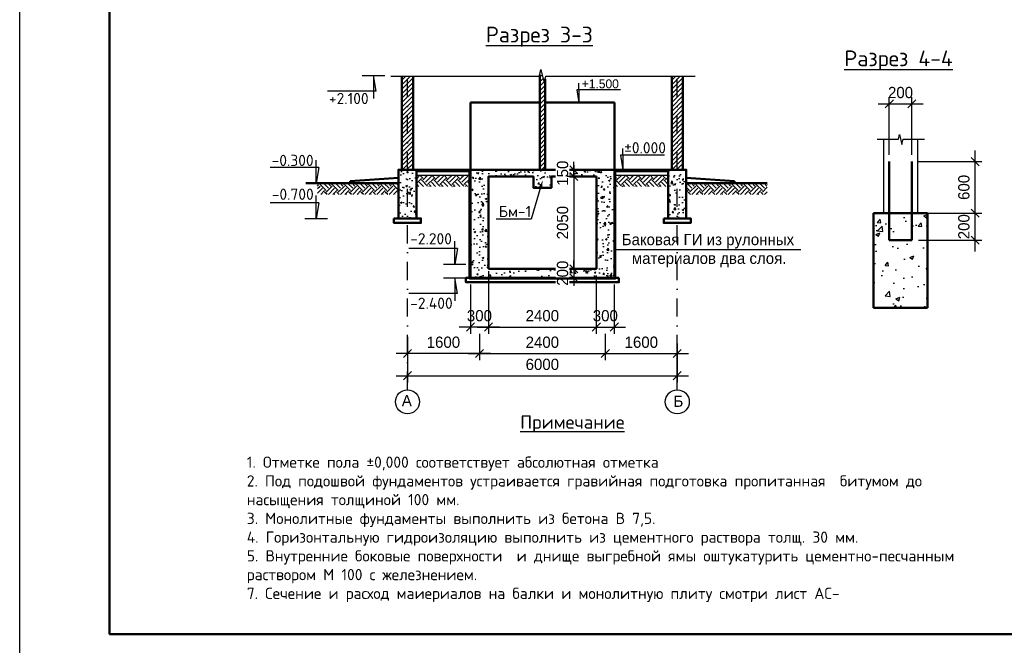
# Model space of a CAD drawing. Header units: millimetres. Extents: x 276090 to 4504742, y 101177 to 478412.
# Tile 12 of 43: x 286610 to 308503, y 190527 to 204437. Entities that reach past the tile are written whole.
import ezdxf
from ezdxf import colors
from ezdxf.entities.mleader import LeaderData, LeaderLine
from ezdxf.math import Vec2, Vec3

# ---------------------------------------------------------------- set-up
doc = ezdxf.new("R2010")
doc.units = ezdxf.units.MM
doc.header["$LTSCALE"] = 8
doc.linetypes.add('DASHDOT2', pattern=[12.7, 6.35, -3.175, 0, -3.175])
doc.styles.add('V@ler@Live', font='isocpeui.ttf', dxfattribs={"height": 250})
doc.dimstyles.new('ISO-25', dxfattribs={"dimtxt": 250, "dimasz": 250, "dimexe": 150, "dimexo": 300, "dimgap": 125, "dimtad": 1, "dimtxsty": 'Standard', "dimblk": 'OBLIQUE', "dimcen": 2.5, "dimdle": 250, "dimadec": 0, "dimazin": 0, "dimtfac": 1, "dimtmove": 0, "dimatfit": 3, "dimldrblk": 'OBLIQUE', "dimfxl": 1, "dimarcsym": 0})
pattern_1 = [(45, (-103850.66, -29841.69), (3e-14, 269.40768), [190.5, -190.5]), (45, (-103901.18, -29791.17), (3e-14, 269.40768), [190.5, -190.5]), (45, (-103951.7, -29740.66), (3e-14, 269.40768), [190.5, -190.5]), (135, (-103951.7, -29706.98), (-269.40768, 3e-14), [190.5, -190.5]), (135, (-103901.18, -29656.47), (-269.40768, 3e-14), [190.5, -190.5]), (135, (-103850.66, -29605.95), (-269.40768, 3e-14), [190.5, -190.5])]
pattern_2 = [(45, (-19709.386, -39424.85), (-50, 50), [])]

# ---------------------------------------------------------------- blocks, each defined once
blk = doc.blocks.new('_Oblique')
at = {"color": 0, "linetype": 'ByBlock', "lineweight": -2}
blk.add_line((-0.5, -0.5), (0.5, 0.5), dxfattribs=at)
blk = doc.blocks.new('*D179')
at = {"color": 0, "linetype": 'ByBlock', "lineweight": -2, "ltscale": 8, "transparency": 16777216}
for p, q in [((295232, 197235), (295232, 196372)), ((301232, 197235), (301232, 196372)), ((294982, 196522), (301482, 196522))]:
    blk.add_line(p, q, dxfattribs=at)
at = {"layer": 'Defpoints', "color": 0, "linetype": 'ByBlock', "lineweight": -2, "ltscale": 8, "transparency": 16777216}
for p in [(295232, 197385), (301232, 197385), (301232, 196522)]:
    blk.add_point(p, dxfattribs=at)
at = {"color": 0, "linetype": 'ByBlock', "lineweight": -2, "ltscale": 8, "transparency": 16777216, "xscale": 180, "yscale": 180, "zscale": 180, "rotation": 180}
blk.add_blockref('_Oblique', (295232, 196522), dxfattribs=at)
at = {"color": 0, "linetype": 'ByBlock', "lineweight": -2, "ltscale": 8, "transparency": 16777216, "xscale": 180, "yscale": 180, "zscale": 180}
blk.add_blockref('_Oblique', (301232, 196522), dxfattribs=at)
at = {"color": 0, "linetype": 'ByBlock', "lineweight": -2, "ltscale": 8, "transparency": 16777216, "insert": (298232, 196772), "char_height": 250, "attachment_point": 5}
blk.add_mtext('6000', dxfattribs=at)
blk = doc.blocks.new('*D180')
at = {"color": 0, "linetype": 'ByBlock', "lineweight": -2, "ltscale": 8, "transparency": 16777216}
for p, q in [((298932, 201099), (298932, 201279)), ((299282, 201099), (298782, 201099)), ((298932, 200949), (298932, 201099)), ((299282, 200949), (298782, 200949)), ((298932, 200949), (298932, 200769))]:
    blk.add_line(p, q, dxfattribs=at)
at = {"layer": 'Defpoints', "color": 0, "linetype": 'ByBlock', "lineweight": -2, "ltscale": 8, "transparency": 16777216}
for p in [(298932, 201099), (299432, 201099), (299432, 200949)]:
    blk.add_point(p, dxfattribs=at)
at = {"color": 0, "linetype": 'ByBlock', "lineweight": -2, "ltscale": 8, "transparency": 16777216, "insert": (298682, 201024), "char_height": 250, "attachment_point": 5, "rotation": 90, "bg_fill": 3, "box_fill_scale": 1.1, "bg_fill_color": 256, "bg_fill_true_color": 13158600, "bg_fill_transparency": 0}
blk.add_mtext('150', dxfattribs=at)
at = {"color": 0, "linetype": 'ByBlock', "lineweight": -2, "ltscale": 8, "transparency": 16777216, "xscale": 180, "yscale": 180, "zscale": 180}
for p, rotation in [((298932, 201099), 270), ((298932, 200949), 90)]:
    blk.add_blockref('_Oblique', p, dxfattribs=dict(at, rotation=rotation))
blk = doc.blocks.new('*D181')
at = {"color": 0, "linetype": 'ByBlock', "lineweight": -2, "ltscale": 8, "transparency": 16777216}
for p, q in [((298932, 201199), (298932, 198649)), ((299282, 200949), (298782, 200949)), ((299282, 198899), (298782, 198899))]:
    blk.add_line(p, q, dxfattribs=at)
at = {"layer": 'Defpoints', "color": 0, "linetype": 'ByBlock', "lineweight": -2, "ltscale": 8, "transparency": 16777216}
for p in [(299432, 200949), (298932, 198899), (299432, 198899)]:
    blk.add_point(p, dxfattribs=at)
at = {"color": 0, "linetype": 'ByBlock', "lineweight": -2, "ltscale": 8, "transparency": 16777216, "xscale": 180, "yscale": 180, "zscale": 180}
for p, rotation in [((298932, 200949), 90), ((298932, 198899), 270)]:
    blk.add_blockref('_Oblique', p, dxfattribs=dict(at, rotation=rotation))
at = {"color": 0, "linetype": 'ByBlock', "lineweight": -2, "ltscale": 8, "transparency": 16777216, "insert": (298682, 199924), "char_height": 250, "attachment_point": 5, "rotation": 90}
blk.add_mtext('2050', dxfattribs=at)
blk = doc.blocks.new('*D182')
at = {"color": 0, "linetype": 'ByBlock', "lineweight": -2, "ltscale": 8, "transparency": 16777216}
for p, q in [((298932, 198899), (298932, 199079)), ((299282, 198899), (298782, 198899)), ((298932, 198899), (298932, 198699)), ((299276, 198699), (298782, 198699)), ((298932, 198699), (298932, 198519))]:
    blk.add_line(p, q, dxfattribs=at)
at = {"layer": 'Defpoints', "color": 0, "linetype": 'ByBlock', "lineweight": -2, "ltscale": 8, "transparency": 16777216}
for p in [(299432, 198899), (298932, 198699), (299426, 198699)]:
    blk.add_point(p, dxfattribs=at)
at = {"color": 0, "linetype": 'ByBlock', "lineweight": -2, "ltscale": 8, "transparency": 16777216, "insert": (298682, 198799), "char_height": 250, "attachment_point": 5, "rotation": 90, "bg_fill": 3, "box_fill_scale": 1.1, "bg_fill_color": 256, "bg_fill_true_color": 13158600, "bg_fill_transparency": 0}
blk.add_mtext('200', dxfattribs=at)
at = {"color": 0, "linetype": 'ByBlock', "lineweight": -2, "ltscale": 8, "transparency": 16777216, "xscale": 180, "yscale": 180, "zscale": 180}
for p, rotation in [((298932, 198899), 270), ((298932, 198699), 90)]:
    blk.add_blockref('_Oblique', p, dxfattribs=dict(at, rotation=rotation))
blk = doc.blocks.new('*D183')
at = {"color": 0, "linetype": 'ByBlock', "lineweight": -2, "ltscale": 8, "transparency": 16777216}
for p, q in [((297032, 198749), (297032, 197454)), ((299432, 198749), (299432, 197454)), ((296782, 197604), (299682, 197604))]:
    blk.add_line(p, q, dxfattribs=at)
at = {"layer": 'Defpoints', "color": 0, "linetype": 'ByBlock', "lineweight": -2, "ltscale": 8, "transparency": 16777216}
for p in [(297032, 198899), (299432, 198899), (299432, 197604)]:
    blk.add_point(p, dxfattribs=at)
at = {"color": 0, "linetype": 'ByBlock', "lineweight": -2, "ltscale": 8, "transparency": 16777216, "xscale": 180, "yscale": 180, "zscale": 180, "rotation": 180}
blk.add_blockref('_Oblique', (297032, 197604), dxfattribs=at)
at = {"color": 0, "linetype": 'ByBlock', "lineweight": -2, "ltscale": 8, "transparency": 16777216, "xscale": 180, "yscale": 180, "zscale": 180}
blk.add_blockref('_Oblique', (299432, 197604), dxfattribs=at)
at = {"color": 0, "linetype": 'ByBlock', "lineweight": -2, "ltscale": 8, "transparency": 16777216, "insert": (298232, 197854), "char_height": 250, "attachment_point": 5}
blk.add_mtext('2400', dxfattribs=at)
blk = doc.blocks.new('*D184')
at = {"color": 0, "linetype": 'ByBlock', "lineweight": -2, "ltscale": 8, "transparency": 16777216}
for p, q in [((299432, 198749), (299432, 197454)), ((299832, 198549), (299832, 197454)), ((299182, 197604), (300082, 197604))]:
    blk.add_line(p, q, dxfattribs=at)
at = {"layer": 'Defpoints', "color": 0, "linetype": 'ByBlock', "lineweight": -2, "ltscale": 8, "transparency": 16777216}
for p in [(299432, 198899), (299832, 198699), (299832, 197604)]:
    blk.add_point(p, dxfattribs=at)
at = {"color": 0, "linetype": 'ByBlock', "lineweight": -2, "ltscale": 8, "transparency": 16777216, "xscale": 180, "yscale": 180, "zscale": 180, "rotation": 180}
blk.add_blockref('_Oblique', (299432, 197604), dxfattribs=at)
at = {"color": 0, "linetype": 'ByBlock', "lineweight": -2, "ltscale": 8, "transparency": 16777216, "xscale": 180, "yscale": 180, "zscale": 180}
blk.add_blockref('_Oblique', (299832, 197604), dxfattribs=at)
at = {"color": 0, "linetype": 'ByBlock', "lineweight": -2, "ltscale": 8, "transparency": 16777216, "insert": (299632, 197854), "char_height": 250, "attachment_point": 5}
blk.add_mtext('300', dxfattribs=at)
blk = doc.blocks.new('*D185')
at = {"color": 0, "linetype": 'ByBlock', "lineweight": -2, "ltscale": 8, "transparency": 16777216}
for p, q in [((297032, 198849), (297032, 197454)), ((296632, 198549), (296632, 197454)), ((297282, 197604), (296382, 197604))]:
    blk.add_line(p, q, dxfattribs=at)
at = {"layer": 'Defpoints', "color": 0, "linetype": 'ByBlock', "lineweight": -2, "ltscale": 8, "transparency": 16777216}
for p in [(297032, 198999), (296632, 198699), (296632, 197604)]:
    blk.add_point(p, dxfattribs=at)
at = {"color": 0, "linetype": 'ByBlock', "lineweight": -2, "ltscale": 8, "transparency": 16777216, "xscale": 180, "yscale": 180, "zscale": 180, "rotation": 180}
blk.add_blockref('_Oblique', (296632, 197604), dxfattribs=at)
at = {"color": 0, "linetype": 'ByBlock', "lineweight": -2, "ltscale": 8, "transparency": 16777216, "xscale": 180, "yscale": 180, "zscale": 180}
blk.add_blockref('_Oblique', (297032, 197604), dxfattribs=at)
at = {"color": 0, "linetype": 'ByBlock', "lineweight": -2, "ltscale": 8, "transparency": 16777216, "insert": (296832, 197854), "char_height": 250, "attachment_point": 5}
blk.add_mtext('300', dxfattribs=at)
blk = doc.blocks.new('*D186')
at = {"color": 0, "linetype": 'ByBlock', "lineweight": -2, "ltscale": 8, "transparency": 16777216}
for p, q in [((296832, 197454), (296832, 196864)), ((299632, 197454), (299632, 196864)), ((296582, 197014), (299882, 197014))]:
    blk.add_line(p, q, dxfattribs=at)
at = {"layer": 'Defpoints', "color": 0, "linetype": 'ByBlock', "lineweight": -2, "ltscale": 8, "transparency": 16777216}
for p in [(296832, 197604), (299632, 197604), (299632, 197014)]:
    blk.add_point(p, dxfattribs=at)
at = {"color": 0, "linetype": 'ByBlock', "lineweight": -2, "ltscale": 8, "transparency": 16777216, "xscale": 180, "yscale": 180, "zscale": 180, "rotation": 180}
blk.add_blockref('_Oblique', (296832, 197014), dxfattribs=at)
at = {"color": 0, "linetype": 'ByBlock', "lineweight": -2, "ltscale": 8, "transparency": 16777216, "xscale": 180, "yscale": 180, "zscale": 180}
blk.add_blockref('_Oblique', (299632, 197014), dxfattribs=at)
at = {"color": 0, "linetype": 'ByBlock', "lineweight": -2, "ltscale": 8, "transparency": 16777216, "insert": (298232, 197264), "char_height": 250, "attachment_point": 5}
blk.add_mtext('2400', dxfattribs=at)
blk = doc.blocks.new('*D187')
at = {"color": 0, "linetype": 'ByBlock', "lineweight": -2, "ltscale": 8, "transparency": 16777216}
for p, q in [((295232, 197388), (295232, 196864)), ((296832, 197454), (296832, 196864)), ((297082, 197014), (294982, 197014))]:
    blk.add_line(p, q, dxfattribs=at)
at = {"layer": 'Defpoints', "color": 0, "linetype": 'ByBlock', "lineweight": -2, "ltscale": 8, "transparency": 16777216}
for p in [(295232, 197538), (296832, 197604), (295232, 197014)]:
    blk.add_point(p, dxfattribs=at)
at = {"color": 0, "linetype": 'ByBlock', "lineweight": -2, "ltscale": 8, "transparency": 16777216, "xscale": 180, "yscale": 180, "zscale": 180, "rotation": 180}
blk.add_blockref('_Oblique', (295232, 197014), dxfattribs=at)
at = {"color": 0, "linetype": 'ByBlock', "lineweight": -2, "ltscale": 8, "transparency": 16777216, "xscale": 180, "yscale": 180, "zscale": 180}
blk.add_blockref('_Oblique', (296832, 197014), dxfattribs=at)
at = {"color": 0, "linetype": 'ByBlock', "lineweight": -2, "ltscale": 8, "transparency": 16777216, "insert": (296032, 197264), "char_height": 250, "attachment_point": 5}
blk.add_mtext('1600', dxfattribs=at)
blk = doc.blocks.new('*D188')
at = {"color": 0, "linetype": 'ByBlock', "lineweight": -2, "ltscale": 8, "transparency": 16777216}
for p, q in [((299632, 197454), (299632, 196864)), ((301232, 196487), (301232, 197164)), ((299382, 197014), (301482, 197014))]:
    blk.add_line(p, q, dxfattribs=at)
at = {"layer": 'Defpoints', "color": 0, "linetype": 'ByBlock', "lineweight": -2, "ltscale": 8, "transparency": 16777216}
for p in [(299632, 197604), (301232, 197014), (301232, 196337)]:
    blk.add_point(p, dxfattribs=at)
at = {"color": 0, "linetype": 'ByBlock', "lineweight": -2, "ltscale": 8, "transparency": 16777216, "xscale": 180, "yscale": 180, "zscale": 180, "rotation": 180}
blk.add_blockref('_Oblique', (299632, 197014), dxfattribs=at)
at = {"color": 0, "linetype": 'ByBlock', "lineweight": -2, "ltscale": 8, "transparency": 16777216, "xscale": 180, "yscale": 180, "zscale": 180}
blk.add_blockref('_Oblique', (301232, 197014), dxfattribs=at)
at = {"color": 0, "linetype": 'ByBlock', "lineweight": -2, "ltscale": 8, "transparency": 16777216, "insert": (300432, 197264), "char_height": 250, "attachment_point": 5}
blk.add_mtext('1600', dxfattribs=at)
blk = doc.blocks.new('*D194')
at = {"color": 0, "linetype": 'ByBlock', "lineweight": -2, "ltscale": 8, "transparency": 16777216}
for p, q in [((305696, 202566), (306696, 202566)), ((305946, 201431), (305946, 202716)), ((306446, 201431), (306446, 202716))]:
    blk.add_line(p, q, dxfattribs=at)
at = {"layer": 'Defpoints', "color": 0, "linetype": 'ByBlock', "lineweight": -2, "ltscale": 8, "transparency": 16777216}
for p in [(306446, 202566), (305946, 201281), (306446, 201281)]:
    blk.add_point(p, dxfattribs=at)
at = {"color": 0, "linetype": 'ByBlock', "lineweight": -2, "ltscale": 8, "transparency": 16777216, "xscale": 180, "yscale": 180, "zscale": 180, "rotation": 180}
blk.add_blockref('_Oblique', (305946, 202566), dxfattribs=at)
at = {"color": 0, "linetype": 'ByBlock', "lineweight": -2, "ltscale": 8, "transparency": 16777216, "xscale": 180, "yscale": 180, "zscale": 180}
blk.add_blockref('_Oblique', (306446, 202566), dxfattribs=at)
at = {"color": 0, "linetype": 'ByBlock', "lineweight": -2, "ltscale": 8, "transparency": 16777216, "insert": (306196, 202816), "char_height": 250, "attachment_point": 5}
blk.add_mtext('200', dxfattribs=at)
blk = doc.blocks.new('*D195')
at = {"color": 0, "linetype": 'ByBlock', "lineweight": -2, "ltscale": 8, "transparency": 16777216}
for p, q in [((307855, 199284), (307855, 200384)), ((306596, 200134), (308005, 200134)), ((306596, 199534), (308005, 199534))]:
    blk.add_line(p, q, dxfattribs=at)
at = {"layer": 'Defpoints', "color": 0, "linetype": 'ByBlock', "lineweight": -2, "ltscale": 8, "transparency": 16777216}
for p in [(306446, 200134), (307855, 200134), (306446, 199534)]:
    blk.add_point(p, dxfattribs=at)
at = {"color": 0, "linetype": 'ByBlock', "lineweight": -2, "ltscale": 8, "transparency": 16777216, "xscale": 180, "yscale": 180, "zscale": 180}
for p, rotation in [((307855, 200134), 90), ((307855, 199534), 270)]:
    blk.add_blockref('_Oblique', p, dxfattribs=dict(at, rotation=rotation))
at = {"color": 0, "linetype": 'ByBlock', "lineweight": -2, "ltscale": 8, "transparency": 16777216, "insert": (307605, 199834), "char_height": 250, "attachment_point": 5, "rotation": 90}
blk.add_mtext('200', dxfattribs=at)
blk = doc.blocks.new('*D196')
at = {"color": 0, "linetype": 'ByBlock', "lineweight": -2, "ltscale": 8, "transparency": 16777216}
for p, q in [((307855, 199884), (307855, 201531)), ((306596, 201281), (308005, 201281)), ((306596, 200134), (308005, 200134))]:
    blk.add_line(p, q, dxfattribs=at)
at = {"layer": 'Defpoints', "color": 0, "linetype": 'ByBlock', "lineweight": -2, "ltscale": 8, "transparency": 16777216}
for p in [(306446, 201281), (307855, 201281), (306446, 200134)]:
    blk.add_point(p, dxfattribs=at)
at = {"color": 0, "linetype": 'ByBlock', "lineweight": -2, "ltscale": 8, "transparency": 16777216, "xscale": 180, "yscale": 180, "zscale": 180}
for p, rotation in [((307855, 201281), 90), ((307855, 200134), 270)]:
    blk.add_blockref('_Oblique', p, dxfattribs=dict(at, rotation=rotation))
at = {"color": 0, "linetype": 'ByBlock', "lineweight": -2, "ltscale": 8, "transparency": 16777216, "insert": (307605, 200708), "char_height": 250, "attachment_point": 5, "rotation": 90}
blk.add_mtext('600', dxfattribs=at)

msp = doc.modelspace()

# ---------------------------------------------------------------- hatches: boundary and pattern name
at = {"ltscale": 8}
h = msp.add_hatch(dxfattribs=at)
h.set_pattern_fill('JIS_WOOD,_O', color=34, scale=100)
h.set_pattern_definition(pattern_2)
h.paths.add_polyline_path([(295357.337, 203184.028), (295107.337, 203184.028), (295107.337, 201099.021), (295357.337, 201099.021)])
h = msp.add_hatch(dxfattribs=at)
h.set_pattern_fill('JIS_WOOD,_O', color=34, scale=100)
h.set_pattern_definition(pattern_2)
h.paths.add_polyline_path([(298292.337, 203122.552), (298271.583, 203029.954), (298199.29, 203330.715), (298172.337, 203207.139), (298172.337, 201099.021), (298292.337, 201099.021)])
h = msp.add_hatch(dxfattribs=at)
h.set_pattern_fill('JIS_WOOD,_O', color=34, scale=100)
h.set_pattern_definition(pattern_2)
h.paths.add_polyline_path([(301357.337, 203184.028), (301107.337, 203184.028), (301107.337, 201099.021), (301357.337, 201099.021)])
h = msp.add_hatch(dxfattribs=at)
h.set_pattern_fill('EARTH,_O', color=34, scale=30, angle=45)
h.set_pattern_definition(pattern_1)
h.paths.add_polyline_path([(295032.337, 200799.021), (293232.337, 200799.021), (293232.337, 200548.257), (295032.337, 200548.257)])
h.paths.add_polyline_path([(296632.337, 200979.021), (295432.337, 200979.021), (295432.337, 200728.257), (296632.337, 200728.257)])
h = msp.add_hatch(dxfattribs=at)
h.set_pattern_fill('AR-CONC,_O', color=256, scale=2)
h.set_pattern_definition([(50, (-103850.66, -29841.7), (364.36934, -31.87817), [38.1, -419.1]), (355, (-103850.66, -29841.7), (-70.48565, 382.1133), [30.48, -335.28]), (100.451, (-103820.3, -29844.34), (293.885, 350.23338), [32.38, -356.18]), (46.1842, (-103850.66, -29740.1), (542.1581, -84.08466), [57.15, -628.65]), (96.6356, (-103805.5, -29747.1), (474.80847, 494.8511), [48.57, -534.27]), (351.184, (-103850.66, -29740.1), (474.8092, 494.85024), [45.72, -502.92]), (21, (-103799.86, -29765.5), (303.22976, -204.53104), [38.1, -419.1]), (326, (-103799.86, -29765.5), (123.60406, 368.37593), [30.48, -335.28]), (71.4514, (-103774.6, -29782.53), (426.83298, 163.84572), [32.38, -356.18]), (37.5, (-103850.66, -29841.69), (6.177207, 169.110078), [0, -331.216, 0, -340.36, 0, -336.55]), (7.5, (-103850.66, -29841.69), (133.639325, 200.36115), [0, -194.056, 0, -323.596, 0, -128.27]), (327.5, (-103963.95, -29841.69), (271.18119, -11.457488), [0, -127, 0, -396.24, 0, -525.78]), (317.5, (-104014.75, -29841.69), (296.25836, 50.85298), [0, -165.1, 0, -263.144, 0, -373.38])])
h.paths.add_polyline_path([(299832.337, 201099.021), (296632.337, 201099.021), (296632.337, 198699.021), (299832.337, 198699.021)])
h.paths.add_polyline_path([(298432.337, 200949.021), (299432.337, 200949.021), (299432.337, 198899.021), (297032.337, 198899.021), (297032.337, 200949.021), (298032.337, 200949.021), (298032.337, 200699.021), (298432.337, 200699.021)], flags=16)
h.paths.add_polyline_path([(301432.337, 201099.021), (301032.337, 201099.021), (301032.337, 200016.509), (301432.337, 200016.509)])
h.paths.add_polyline_path([(295432.337, 201099.021), (295032.337, 201099.021), (295032.337, 200016.509), (295432.337, 200016.509)])
h = msp.add_hatch(dxfattribs=at)
h.set_pattern_fill('EARTH,_O', color=34, scale=30, angle=45)
h.set_pattern_definition(pattern_1)
h.paths.add_polyline_path([(301032.337, 200979.021), (299832.337, 200979.021), (299832.337, 200728.257), (301032.337, 200728.257)])
h.paths.add_polyline_path([(303232.337, 200799.021), (301432.337, 200799.021), (301432.337, 200548.257), (303232.337, 200548.257)])
h = msp.add_hatch(dxfattribs=at)
h.set_pattern_fill('AR-CONC,_O', color=256, scale=5)
h.set_pattern_definition([(50, (-167910.4, -31200.5), (910.9233, -79.6954), [95.25, -1047.75]), (355, (-167910.4, -31200.5), (-176.2141, 955.2832), [76.2, -838.2]), (100.451, (-167834.5, -31207.1), (734.7125, 875.5834), [80.95, -890.45]), (46.1842, (-167910.4, -30946.5), (1355.3952, -210.2116), [142.875, -1571.625]), (96.6356, (-167797.4, -30964), (1187.0212, 1237.1278), [121.425, -1335.675]), (351.184, (-167910.4, -30946.5), (1187.023, 1237.1256), [114.3, -1257.3]), (21, (-167783.4, -31010), (758.0744, -511.3276), [95.25, -1047.75]), (326, (-167783.4, -31010), (309.0101, 920.9398), [76.2, -838.2]), (71.4514, (-167720.2, -31052.6), (1067.0825, 409.6143), [80.95, -890.45]), (37.5, (-167910.4, -31200.47), (15.44302, 422.7752), [0, -828.04, 0, -850.9, 0, -841.375]), (7.5, (-167910.4, -31200.47), (334.0983, 500.90287), [0, -485.14, 0, -808.99, 0, -320.675]), (327.5, (-168193.6, -31200.47), (677.95298, -28.64372), [0, -317.5, 0, -990.6, 0, -1314.45]), (317.5, (-168320.6, -31200.5), (740.6459, 127.13246), [0, -412.75, 0, -657.86, 0, -933.45])])
h.paths.add_polyline_path([(306795.72, 200133.856), (305595.72, 200133.856), (305595.72, 198033.856), (306795.72, 198033.856)])

# ---------------------------------------------------------------- linework, layer by layer
for p, q in [((294226.359, 203199.021), (294726.359, 203199.021)), ((294476.359, 203199.021), (294476.359, 202686.639)), ((294538.304, 202849.021), (294476.359, 203199.021)), ((294538.304, 202849.021), (293454.094, 202849.021)), ((305673.812, 201777.638), (306147.508, 201777.638)), ((305820.72, 201777.638), (305820.72, 200133.856)), ((306251.623, 201777.638), (306731.069, 201777.638)), ((306570.72, 201777.638), (306570.72, 200133.856)), ((293202.042, 200799.021), (293202.042, 201311.403)), ((293263.987, 201149.021), (292179.777, 201149.021)), ((293263.987, 201149.021), (293202.042, 200799.021)), ((293263.987, 200366.509), (292179.891, 200366.509)), ((293202.042, 200016.509), (293202.042, 200528.892)), ((293263.987, 200366.509), (293202.042, 200016.509)), ((292952.042, 200016.509), (293452.042, 200016.509)), ((296282.337, 198999.021), (296282.337, 199511.403)), ((296344.283, 199349.021), (295260.187, 199349.021)), ((296344.283, 199349.021), (296282.337, 198999.021)), ((296032.337, 198999.021), (296532.337, 198999.021)), ((296032.337, 198699.021), (296532.337, 198699.021)), ((296282.337, 198699.021), (296282.337, 198186.639)), ((296344.283, 198349.021), (296282.337, 198699.021)), ((296344.283, 198349.021), (295260.187, 198349.021))]:
    msp.add_line(p, q, dxfattribs=at)
at = {"lineweight": 50}
for p, q in [((295107.337, 203184.028), (295107.337, 201099.021)), ((295357.337, 203184.028), (295357.337, 201099.021)), ((301107.337, 203184.028), (301107.337, 201099.021)), ((301357.337, 203184.028), (301357.337, 201099.021)), ((295432.337, 201099.021), (301032.337, 201099.021))]:
    msp.add_line(p, q, dxfattribs=at)
at = {"color": 1, "linetype": 'DASHDOT2', "lineweight": -2, "ltscale": 8}
for p, q in [((295232.337, 196208.605), (295232.337, 203184.028)), ((301232.337, 196208.605), (301232.337, 203184.028))]:
    msp.add_line(p, q, dxfattribs=at)
at = {"color": 34, "lineweight": 50}
for p, q in [((298172.337, 203207.139), (298172.337, 201099.021)), ((298292.337, 203122.552), (298292.337, 201099.021)), ((296632.337, 202599.021), (296632.337, 201099.021)), ((296632.337, 202599.021), (298172.337, 202599.021)), ((298292.337, 202599.021), (299832.337, 202599.021)), ((299832.337, 201099.021), (299832.337, 202599.021))]:
    msp.add_line(p, q, dxfattribs=at)
at = {"lineweight": -3}
for p, q in [((299045.694, 202874.601), (299045.694, 203024.601)), ((299045.694, 202874.601), (299045.694, 203024.601)), ((299045.694, 202874.601), (299045.694, 203024.601)), ((299045.694, 202874.601), (299045.694, 203024.601)), ((298995.694, 202874.601), (299045.694, 202599.021)), ((299972.316, 202874.601), (298995.694, 202874.601)), ((298995.694, 202874.601), (299045.694, 202599.021)), ((299045.694, 202874.601), (299045.694, 202599.021)), ((299045.694, 202874.601), (299045.694, 202599.021)), ((299972.316, 202874.601), (299045.694, 202874.601)), ((299045.694, 202874.601), (299045.694, 202599.021)), ((299045.694, 202874.601), (299045.694, 202599.021)), ((306147.508, 201777.638), (306171.504, 201887.653)), ((306171.504, 201887.653), (306225.724, 201662.082)), ((306225.724, 201662.082), (306251.623, 201777.638)), ((300021.613, 201424.021), (299971.613, 201424.021)), ((299971.613, 201424.021), (300021.613, 201099.021)), ((300021.613, 201424.021), (300021.613, 201574.021)), ((300948.235, 201424.021), (300021.613, 201424.021)), ((300021.613, 201424.021), (300021.613, 201099.021)), ((299832.337, 199323.839), (303978.972, 199323.839)), ((296632.337, 198699.021), (299832.337, 198699.021))]:
    msp.add_line(p, q, dxfattribs=at)
at = {"lineweight": 50, "ltscale": 8}
for p, q in [((305945.72, 201281.162), (305945.72, 199533.856)), ((306445.72, 201281.162), (306445.72, 199533.856)), ((295032.337, 200799.021), (292972.586, 200799.021)), ((293961.686, 200849.021), (295032.337, 200919.228)), ((293961.686, 200799.021), (293961.686, 200849.021)), ((302502.988, 200849.021), (301432.337, 200919.228)), ((303232.337, 200799.021), (301432.337, 200799.021)), ((302502.988, 200799.021), (302502.988, 200849.021)), ((305595.72, 200133.856), (306795.72, 200133.856)), ((305595.72, 198033.856), (305595.72, 200133.856)), ((306795.72, 198033.856), (306795.72, 200133.856)), ((305945.72, 199533.856), (306445.72, 199533.856)), ((305595.72, 198033.856), (306795.72, 198033.856))]:
    msp.add_line(p, q, dxfattribs=at)
at = {"lineweight": 30, "ltscale": 8}
for p, q in [((295432.337, 201059.021), (296632.337, 201059.021)), ((295432.337, 200979.021), (296632.337, 200979.021)), ((299832.337, 201059.021), (301032.337, 201059.021)), ((299832.337, 200979.021), (301032.337, 200979.021))]:
    msp.add_line(p, q, dxfattribs=at)
at = {"lineweight": -3}
msp.add_lwpolyline([(286610.446, 190276.856), (286610.446, 219976.856), (328610.446, 219976.856), (328610.446, 190276.856)], close=True, dxfattribs=at)
at = {"lineweight": 50}
for points in [[(328110.446, 190776.856), (288610.446, 190776.856), (288610.446, 219476.856), (328110.446, 219476.856), (328110.446, 190776.856)], [(296632.337, 201099.021), (296632.337, 198699.021), (299832.337, 198699.021), (299832.337, 201099.021)], [(301432.337, 200016.509), (301032.337, 200016.509), (301032.337, 201099.021), (301432.337, 201099.021), (301432.337, 200016.509)], [(299432.337, 200949.021), (298432.337, 200949.021), (298432.337, 200699.021), (298032.337, 200699.021), (298032.337, 200949.021), (297032.337, 200949.021), (297032.337, 198899.021)], [(297032.337, 198899.021), (299432.337, 198899.021), (299432.337, 200949.021)]]:
    msp.add_lwpolyline(points, dxfattribs=at)
at = {"ltscale": 8}
msp.add_lwpolyline([(294865.454, 203184.028), (298167.296, 203184.028), (298199.29, 203330.715), (298271.583, 203029.954), (298306.115, 203184.028), (301629.48, 203184.028)], dxfattribs=at)
at = {"lineweight": 50, "ltscale": 8}
msp.add_lwpolyline([(295432.337, 200016.509), (295032.337, 200016.509), (295032.337, 201099.021), (295432.337, 201099.021), (295432.337, 200016.509)], dxfattribs=at)
for points in [[(294932.337, 200016.509), (295532.337, 200016.509), (295532.337, 199916.509), (294932.337, 199916.509)], [(300932.337, 200016.509), (301532.337, 200016.509), (301532.337, 199916.509), (300932.337, 199916.509)]]:
    msp.add_lwpolyline(points, close=True, dxfattribs=at)
at = {"lineweight": 50}
msp.add_lwpolyline([(299932.337, 198699.021), (299932.337, 198599.021), (296532.337, 198599.021), (296532.337, 198699.021)], close=True, dxfattribs=at)
at = {"lineweight": -3}
for centre in [(295232.337, 195942.025), (301232.337, 195942.025)]:
    msp.add_circle(centre, 266.58, dxfattribs=at)

# ---------------------------------------------------------------- texts
at = {"lineweight": -3, "attachment_point": 1, "style": 'V@ler@Live'}
for s, insert, char_height, width in [('{\\fISOCPEUR|b1|i0|c204|p34;\\LРазрез 3\\fISOCPEUR|b1|i0|c238|p34;-\\fISOCPEUR|b1|i0|c204|p34;3}', (296976.38, 204281.039), 350, 3050.56742), ('{\\fISOCPEUR|b1|i0|c204|p34;\\LРазрез 4\\fISOCPEUR|b1|i0|c238|p34;-\\fISOCPEUR|b1|i0|c204|p34;4}', (304944.964, 203751.858), 350, 2676.77375), ('{\\fISOCPEUR|b0|i0|c204|p34;                                     \\fISOCPEUR|b1|i0|c204|p34;\\H1.2x;\\L Примечание\\fISOCPEUR|b1|i0|c238|p34;\\P\\fISOCPEUR|b0|i0|c238|p34;\\H0.83333x;\\l\\P1. \\fISOCPEUR|b0|i0|c204|p34;Отметке пола \\fISOCPEUR|b0|i0|c238|p34;%%P0,000 \\fISOCPEUR|b0|i0|c204|p34;соответствует абсолютная отметка\\P\\fISOCPEUR|b0|i0|c238|p34;2. \\fISOCPEUR|b0|i0|c204|p34;Под подошвой фундаментов устраивается гравийная подготовка\\fISOCPEUR|b0|i0|c238|p34; \\fISOCPEUR|b0|i0|c204|p34;пропитанная  битумом до насыщения толщиной \\fISOCPEUR|b0|i0|c238|p34;100\\fISOCPEUR|b0|i0|c204|p34; мм\\fISOCPEUR|b0|i0|c238|p34;.\\P3. \\fISOCPEUR|b0|i0|c204|p34;Монолитные фундаменты выполнить из бетона В \\fISOCPEUR|b0|i0|c238|p34;7,5.\\P4. \\fISOCPEUR|b0|i0|c204|p34;Горизонтальную гидроизоляцию выполнить из цементного\\fISOCPEUR|b0|i0|c238|p34; \\fISOCPEUR|b0|i0|c204|p34;раствора толщ\\fISOCPEUR|b0|i0|c238|p34;. 30 \\fISOCPEUR|b0|i0|c204|p34;мм\\fISOCPEUR|b0|i0|c238|p34;.\\P\\fISOCPEUR|b0|i0|c204|p34;5\\fISOCPEUR|b0|i0|c238|p34;. \\fISOCPEUR|b0|i0|c204|p34;Внутренние боковые поверхности  и днище выгребной ямы оштукатурить цементно\\fISOCPEUR|b0|i0|c238|p34;-\\fISOCPEUR|b0|i0|c204|p34;песчанным \\Pраствором М \\fISOCPEUR|b0|i0|c238|p34;100 \\fISOCPEUR|b0|i0|c204|p34;с железнением\\fISOCPEUR|b0|i0|c238|p34;.\\P7. \\fISOCPEUR|b0|i0|c204|p34;Сечение и расход маиериалов на балки и монолитную плиту смотри лист АС\\fISOCPEUR|b0|i0|c238|p34;-}', (291660.363, 195640.96), 250, 16227.06468)]:
    msp.add_mtext(s, dxfattribs=dict(at, insert=insert, char_height=char_height, width=width))
at = {"lineweight": -3, "insert": (299520.255, 203009.716), "char_height": 200, "attachment_point": 5}
msp.add_mtext('+1.500', dxfattribs=at)
at = {"char_height": 250, "width": 1252.82096, "style": 'V@ler@Live'}
for s, insert, attachment_point in [('{\\fISOCPEUR|b0|i0|c204|p34;+2.1\\fISOCPEUR|b0|i0|c238|p34;00}', (293486.837, 202559.126), 7), ('{\\fISOCPEUR|b0|i0|c204|p34;-0.3\\fISOCPEUR|b0|i0|c238|p34;00}', (292212.52, 201433.536), 1), ('{\\fISOCPEUR|b0|i0|c204|p34;-0.7\\fISOCPEUR|b0|i0|c238|p34;00}', (292215.553, 200680.932), 1), ('{\\fISOCPEUR|b0|i0|c204|p34;-2.2\\fISOCPEUR|b0|i0|c238|p34;00}', (295292.815, 199690.73), 1), ('{\\fISOCPEUR|b0|i0|c204|p34;-2.4\\fISOCPEUR|b0|i0|c238|p34;00}', (295292.815, 198007.312), 7)]:
    msp.add_mtext(s, dxfattribs=dict(at, insert=insert, attachment_point=attachment_point))
at = {"lineweight": -3, "insert": (300515.858, 201589.466), "char_height": 250, "attachment_point": 5, "style": 'V@ler@Live'}
msp.add_mtext('{\\fISOCPEUR|b0|i0|c204|p34;%%P\\fISOCPEUR|b0|i0|c238|p34;0\\fISOCPEUR|b0|i0|c204|p34;.0\\fISOCPEUR|b0|i0|c238|p34;00}', dxfattribs=at)
at = {"lineweight": -3, "char_height": 250}
for s, insert, width, attachment_point in [('\\pi170.74422;Баковая ГИ из рулонных \\P\\pi394.60786;материалов два слоя.', (299826.257, 199302.436), 4355.12481, 4), ('A', (295106.764, 196091.887), 140.97526, 1), ('Б', (301147.538, 196078.86), 140.97526, 1)]:
    msp.add_mtext(s, dxfattribs=dict(at, insert=insert, width=width, attachment_point=attachment_point))

# ---------------------------------------------------------------- dimensions: what is measured, and where the dimension line sits
at = {"linetype": 'ByBlock', "lineweight": -2, "ltscale": 8}
dim = msp.add_linear_dim(base=(306445.72, 202565.852), p1=(305945.72, 201281.162), p2=(306445.72, 201281.162), text='200', dimstyle='ISO-25', override={"dimasz": 180, "dimexo": 150, "dimdec": 0, "dimtdec": 0, "dimfxl": 1.25}, dxfattribs=at)
dim.commit()
dim.dimension.update_dxf_attribs({"geometry": '*D194', "text_midpoint": (306195.72, 202565.852), "dimtype": 160})
for base, p1, p2, text, picture, middle in [((307855.254, 201281.162), (306445.72, 200133.856), (306445.72, 201281.162), '600', '*D196', (307855.254, 200707.509)), ((307855.254, 200133.856), (306445.72, 199533.856), (306445.72, 200133.856), '200', '*D195', (307855.254, 199833.856))]:
    dim = msp.add_linear_dim(base=base, p1=p1, p2=p2, angle=90, text=text, dimstyle='ISO-25', override={"dimasz": 180, "dimexo": 150, "dimdec": 0, "dimtdec": 0, "dimfxl": 1.25}, dxfattribs=at)
    dim.commit()
    dim.dimension.update_dxf_attribs({"geometry": picture, "text_midpoint": middle, "dimtype": 160})
at = {"color": 5, "linetype": 'ByBlock', "lineweight": -2, "ltscale": 8}
dim = msp.add_linear_dim(base=(296632.337, 197604.235), p1=(297032.337, 198999.021), p2=(296632.337, 198699.021), angle=180, text='300', dimstyle='ISO-25', override={"dimasz": 180, "dimexo": 150, "dimdec": 0, "dimtdec": 0, "dimtmove": 1, "dimfxl": 1.25}, dxfattribs=at)
dim.commit()
dim.dimension.update_dxf_attribs({"geometry": '*D185', "text_midpoint": (296832.337, 197604.235), "dimtype": 160})
for base, p1, p2, picture, middle in [((295232.337, 197014.176), (296832.337, 197604.235), (295232.337, 197538.246), '*D187', (296032.337, 197264.176)), ((301232.337, 197014.176), (299632.337, 197604.235), (301232.337, 196337.089), '*D188', (300432.337, 197264.176))]:
    dim = msp.add_linear_dim(base=base, p1=p1, p2=p2, dimstyle='ISO-25', override={"dimasz": 180, "dimexo": 150, "dimdec": 0, "dimtdec": 0, "dimtmove": 1, "dimfxl": 1.25}, dxfattribs=at)
    dim.commit()
    dim.dimension.update_dxf_attribs({"geometry": picture, "text_midpoint": middle})
dim = msp.add_linear_dim(base=(299632.337, 197014.176), p1=(296832.337, 197604.235), p2=(299632.337, 197604.235), text='2400', dimstyle='ISO-25', override={"dimasz": 180, "dimexo": 150, "dimdec": 0, "dimtdec": 0, "dimtmove": 1, "dimfxl": 1.25}, dxfattribs=at)
dim.commit()
dim.dimension.update_dxf_attribs({"geometry": '*D186', "text_midpoint": (298232.337, 197264.176)})
at = {"linetype": 'ByBlock', "lineweight": -2, "ltscale": 8}
dim = msp.add_linear_dim(base=(301232.337, 196521.619), p1=(295232.337, 197385.357), p2=(301232.337, 197385.357), dimstyle='ISO-25', override={"dimasz": 180, "dimexo": 150, "dimdec": 0, "dimtdec": 0, "dimfxl": 1.25}, dxfattribs=at)
dim.commit()
dim.dimension.update_dxf_attribs({"geometry": '*D179', "text_midpoint": (298232.337, 196771.619)})

# ---------------------------------------------------------------- leaders
at = {"layer": 'Defpoints', "linetype": 'ByBlock', "lineweight": -2, "ltscale": 8}
ml = msp.add_multileader_mtext('Standard', dxfattribs=at)
ml.set_content('{\\fISOCPEUR|b0|i0|c204|p34;Бм\\fISOCPEUR|b0|i0|c238|p34;-\\fISOCPEUR|b0|i0|c204|p34;1}', color=256, style='V@ler@Live')
ml.set_leader_properties()
ml.build(insert=Vec2(0, 0))
ml.multileader.update_dxf_attribs({"text_left_attachment_type": 5, "text_right_attachment_type": 6, "dogleg_length": 0.36, "arrow_head_size": 150})
ctx = ml.context
ctx.base_point, ctx.char_height, ctx.arrow_head_size, ctx.plane_origin = Vec3(297332.09, 199998.044), 250, 150, Vec3(297719.681, 200672.913)
ctx.left_attachment, ctx.right_attachment, ctx.text_align_type = 5, 6, 2
notes = []
notes.append((ctx, [(0, (1, 1, 0), (297986.45, 199998.044), (-1, 0), 0.36, [(0, [(298242.468, 200876.645)], 0, [])])]))
ctx.mtext.insert, ctx.mtext.alignment, ctx.mtext.flow_direction = Vec3(297984.09, 200298.044), 3, 5
for ctx, leaders in notes:
    for number, flags, end, landing, length, lines in leaders:
        leader = LeaderData()
        leader.index, (leader.has_last_leader_line, leader.has_dogleg_vector, leader.attachment_direction) = number, flags
        leader.last_leader_point, leader.dogleg_vector, leader.dogleg_length = Vec3(end), Vec3(landing), length
        for number, points, colour, breaks in lines:
            line = LeaderLine()
            line.index, line.vertices, line.color, line.breaks = number, Vec3.list(points), colors.encode_raw_color(colour), breaks
            leader.lines.append(line)
        ctx.leaders.append(leader)

# ---------------------------------------------------------------- next in the draw order: dimensions: what is measured, and where the dimension line sits
at = {"color": 5, "linetype": 'ByBlock', "lineweight": -2, "ltscale": 8}
dim = msp.add_linear_dim(base=(298932.337, 201099.021), p1=(299432.337, 200949.021), p2=(299432.337, 201099.021), angle=90, dimstyle='ISO-25', override={"dimasz": 180, "dimexo": 150, "dimdec": 0, "dimtdec": 0, "dimtmove": 1, "dimfxl": 1.25, "dimtfill": 1}, dxfattribs=at)
dim.commit()
dim.dimension.update_dxf_attribs({"geometry": '*D180', "text_midpoint": (298932.337, 201024.021), "dimtype": 160})

# ---------------------------------------------------------------- next in the draw order: dimensions: what is measured, and where the dimension line sits
dim = msp.add_linear_dim(base=(298932.337, 198899.021), p1=(299432.337, 200949.021), p2=(299432.337, 198899.021), angle=90, dimstyle='ISO-25', override={"dimasz": 180, "dimexo": 150, "dimdec": 0, "dimtdec": 0, "dimtmove": 1, "dimfxl": 1.25}, dxfattribs=at)
dim.commit()
dim.dimension.update_dxf_attribs({"geometry": '*D181', "text_midpoint": (298682.337, 199924.021)})

# ---------------------------------------------------------------- next in the draw order: dimensions: what is measured, and where the dimension line sits
dim = msp.add_linear_dim(base=(298932.337, 198699.021), p1=(299432.337, 198899.021), p2=(299426.086, 198699.021), angle=90, dimstyle='ISO-25', override={"dimasz": 180, "dimexo": 150, "dimdec": 0, "dimtdec": 0, "dimtmove": 1, "dimfxl": 1.25, "dimtfill": 1}, dxfattribs=at)
dim.commit()
dim.dimension.update_dxf_attribs({"geometry": '*D182', "text_midpoint": (298932.337, 198799.021), "dimtype": 160})

# ---------------------------------------------------------------- next in the draw order: linework, layer by layer
at = {"color": 154, "linetype": 'ByBlock', "lineweight": 50, "ltscale": 8}
msp.add_lwpolyline([(296612.337, 201099.021), (296612.337, 198679.021), (299852.337, 198679.021), (299852.337, 201099.021)], dxfattribs=at)

# ---------------------------------------------------------------- next in the draw order: dimensions: what is measured, and where the dimension line sits
at = {"color": 5, "linetype": 'ByBlock', "lineweight": -2, "ltscale": 8}
dim = msp.add_linear_dim(base=(299432.337, 197604.235), p1=(297032.337, 198899.021), p2=(299432.337, 198899.021), text='2400', dimstyle='ISO-25', override={"dimasz": 180, "dimexo": 150, "dimdec": 0, "dimtdec": 0, "dimtmove": 1, "dimfxl": 1.25}, dxfattribs=at)
dim.commit()
dim.dimension.update_dxf_attribs({"geometry": '*D183', "text_midpoint": (298232.337, 197854.235)})
dim = msp.add_linear_dim(base=(299832.337, 197604.235), p1=(299432.337, 198899.021), p2=(299832.337, 198699.021), text='300', dimstyle='ISO-25', override={"dimasz": 180, "dimexo": 150, "dimdec": 0, "dimtdec": 0, "dimtmove": 1, "dimfxl": 1.25}, dxfattribs=at)
dim.commit()
dim.dimension.update_dxf_attribs({"geometry": '*D184', "text_midpoint": (299632.337, 197604.235), "dimtype": 160})

doc.saveas('drawing.dxf')
